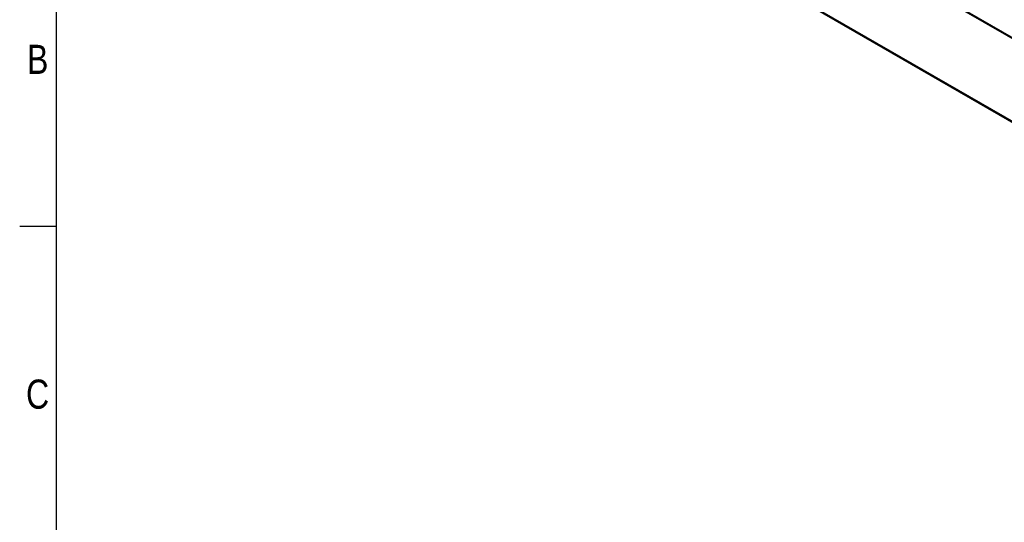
# Model space of a CAD drawing. Header units: millimetres. Extents: x 0 to 420, y 0 to 297.
# Tile 7 of 23: x 0 to 140, y 154 to 226. Entities that reach past the tile are written whole.
import ezdxf

# ---------------------------------------------------------------- set-up
doc = ezdxf.new("R2010")
doc.units = ezdxf.units.MM
doc.layers.add('CARTIGLIO', color=140, linetype='Continuous')
doc.styles.add('SLDTEXTSTYLE2', font='TXT', dxfattribs={"width": 0.821468})

msp = doc.modelspace()

# ---------------------------------------------------------------- linework, layer by layer
at = {"color": 7, "linetype": 'Continuous', "lineweight": 25}
for p, q in [((69.1283, 264.38732), (212.27427, 181.74196)), ((69.19804, 264.50812), (212.34401, 181.86275)), ((63.96732, 255.44825), (207.11329, 172.80288)), ((64.03707, 255.56905), (207.18304, 172.92368))]:
    msp.add_line(p, q, dxfattribs=at)
at = {"layer": 'CARTIGLIO', "linetype": 'Continuous'}
for p, q in [((5.18012, 291.82257), (5.18012, 5.171)), ((5.18012, 196.09957), (0.0059, 196.09957))]:
    msp.add_line(p, q, dxfattribs=at)

# ---------------------------------------------------------------- texts
at = {"layer": 'CARTIGLIO', "char_height": 4.13937, "attachment_point": 2, "style": 'SLDTEXTSTYLE2'}
for s, insert in [('B', (2.55983, 221.95415)), ('C', (2.54959, 174.35136))]:
    msp.add_mtext(s, dxfattribs=dict(at, insert=insert))

doc.saveas('drawing.dxf')
